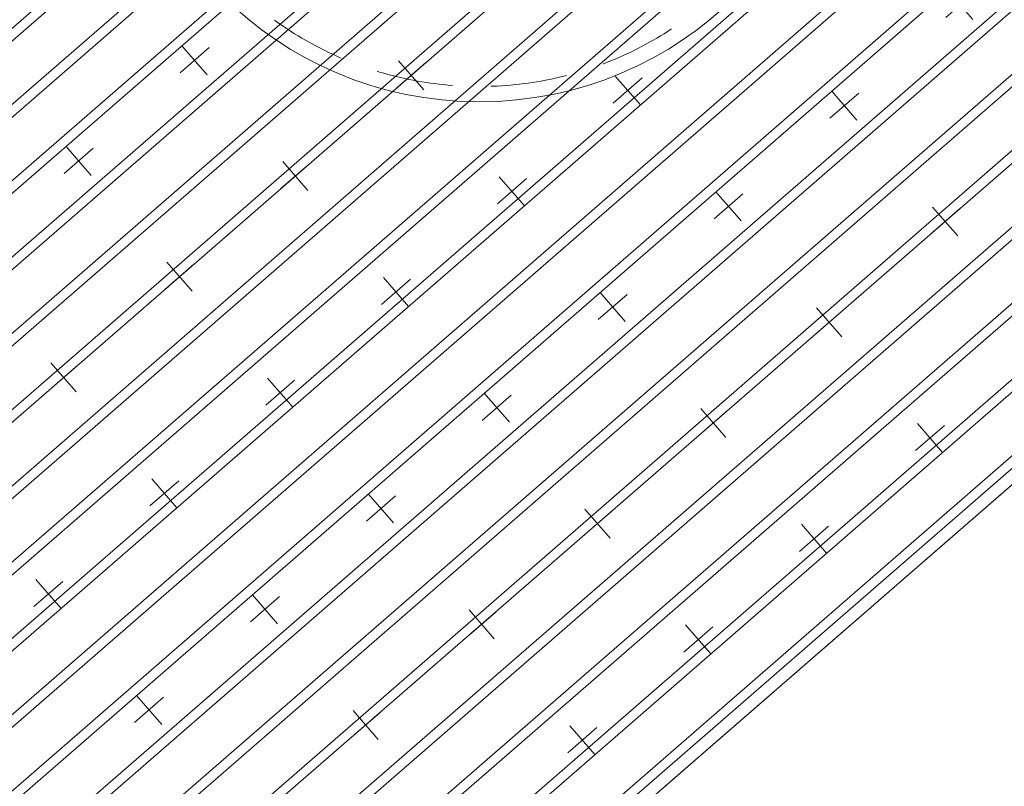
# Model space of a CAD drawing. Header units: millimetres. Extents: x 102382 to 164490, y 45733 to 103316.
# Tile 103 of 183: x 135930 to 137213, y 85084 to 86083. Entities that reach past the tile are written whole.
import ezdxf

# ---------------------------------------------------------------- set-up
doc = ezdxf.new("R2010")
doc.units = ezdxf.units.MM
doc.linetypes.add('Hidden 100.00_ 50.00', pattern=[150, 100, -50])
doc.layers.get('0').update_dxf_attribs({"true_color": 0x000000})
for name, color, linetype, lineweight, true_color in [('_SA-LAGI', 7, 'Continuous', 9, 0x5b5b5b), ('_SA-LAGI_hatch', 7, 'Continuous', 5, 0x787878), ('_SA-PORAND', 7, 'Continuous', 9, 0x5b5b5b), ('_SA-PORAND_hatch', 254, 'Continuous', 9, 0xbebebe), ('_SA-VALGUSTUS', 20, 'Continuous', 13, 0xff3f00)]:
    doc.layers.add(name, color=color, linetype=linetype, lineweight=lineweight, true_color=true_color)
doc.layers.add('_SA-MÄRKUSED', color=1, linetype='Continuous', true_color=0xff0000)
doc.styles.add('DIN Pro Medium-Medium', font='txt')

# ---------------------------------------------------------------- blocks, each defined once
blk = doc.blocks.new('RE-2.4')
at = {"color": 0}
blk.add_circle((0, 409), 475, dxfattribs=at)
at = {"color": 0, "linetype": 'Hidden 100.00_ 50.00', "lineweight": -2}
blk.add_circle((0, 409), 455, dxfattribs=at)
at = {"color": 0, "lineweight": -2, "insert": (-277, 492.1), "char_height": 135, "width": 1385.41, "attachment_point": 1, "style": 'DIN Pro Medium-Medium'}
blk.add_mtext('VR-2.4', dxfattribs=at)

msp = doc.modelspace()

# ---------------------------------------------------------------- hatches: boundary and pattern name
at = {"layer": '_SA-LAGI_hatch'}
h = msp.add_hatch(dxfattribs=at)
h.set_pattern_fill('Plus', color=256, scale=200, angle=41, style=0, pattern_type=2)
h.set_pattern_definition([(41, (-18.87, -16.4), (-131.2118, 150.94192), [50, -150]), (131, (16.4, -18.87), (-150.94192, -131.2118), [50, -150])])
h.paths.add_polyline_path([(136589.5, 88080.2), (138150.9, 86284.1), (134550.9, 83154.7), (132989.6, 84950.8)], flags=0)
at = {"layer": '_SA-PORAND_hatch', "true_color": 0x81a8ca}
h = msp.add_hatch(dxfattribs=at)
h.set_pattern_fill('Hatch2', color=143, scale=200, angle=41, style=0, pattern_type=2)
h.set_pattern_definition([(41, (-2e-11, -2e-11), (-49.204427, 56.60322), []), (41, (-8.2, 9.434), (-49.204427, 56.60322), [])])
h.paths.add_polyline_path([(136589.5, 88080.2), (138150.9, 86284.1), (134588.6, 83187.5), (133027.3, 84983.6)], flags=0)

# ---------------------------------------------------------------- linework, layer by layer
at = {"layer": '_SA-LAGI'}
msp.add_lwpolyline([(136589.5, 88080.2), (138150.9, 86284.1), (134550.9, 83154.7), (132989.6, 84950.8)], close=True, dxfattribs=at)
at = {"layer": '_SA-PORAND'}
msp.add_lwpolyline([(136589.5, 88080.2), (138150.9, 86284.1), (134588.6, 83187.5), (133027.3, 84983.6)], close=True, dxfattribs=at)

# ---------------------------------------------------------------- block references
at = {"layer": '_SA-VALGUSTUS'}
msp.add_blockref('RE-2.4', (136528.7, 86041.6), dxfattribs=at)

# ---------------------------------------------------------------- texts
at = {"layer": '_SA-MÄRKUSED', "insert": (136440, 87731.8), "char_height": 135, "width": 4697.705, "attachment_point": 1, "rotation": 311, "style": 'DIN Pro Medium-Medium'}
msp.add_mtext('Pistik liikus 890 <- suunda', dxfattribs=at)

doc.saveas('drawing.dxf')
